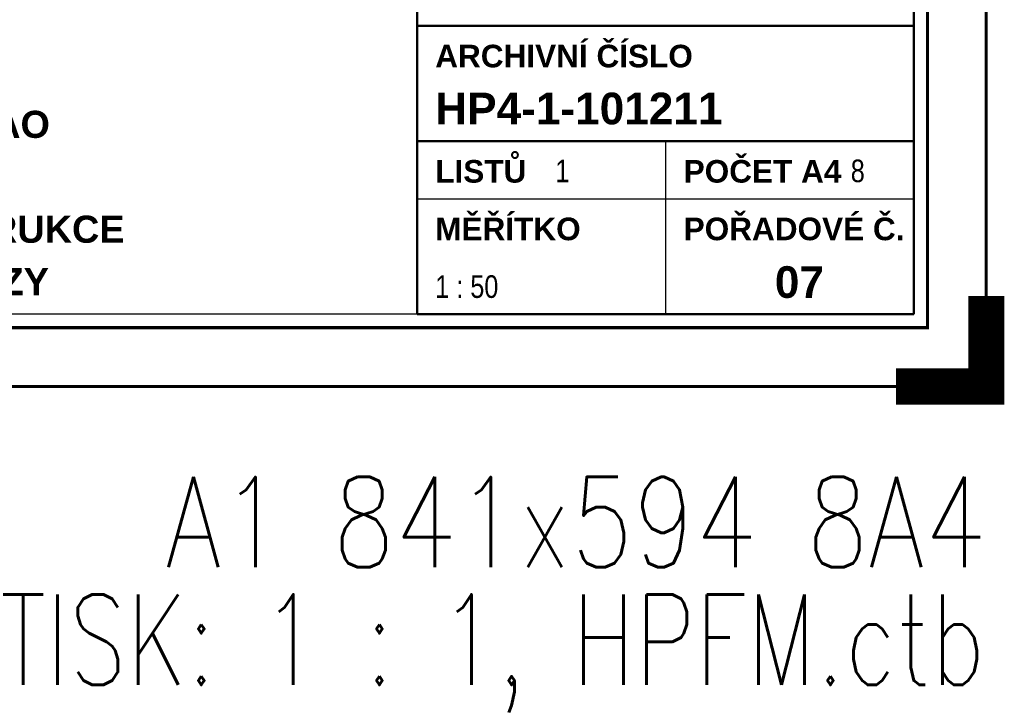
# Paper-space layout 'Layout1' of a CAD drawing. Extents: x -2 to 1033, y -36 to 596.
# Tile 31 of 181: x 734 to 843, y -36 to 41. Entities that reach past the tile are written whole.
import ezdxf
from ezdxf.enums import TextEntityAlignment as Align

# ---------------------------------------------------------------- set-up
doc = ezdxf.new("R2010")
doc.units = 0
doc.layers.get('DEFPOINTS').update_dxf_attribs({"color": 132, "linetype": 'CONTINUOUS'})
doc.layers.add('RAMECEK_HP', color=251, linetype='CONTINUOUS')
doc.layers.add('RAZITKO_HP', color=222, linetype='CONTINUOUS')
doc.styles.add('RAZITKO_HP_ARIAL_B', font='arialbd.ttf')
doc.styles.add('RAZITKO_HP_ARIAL_N', font='arial.ttf', dxfattribs={"width": 0.8})
doc.styles.add('ROMANS', font='romans.shx', dxfattribs={"width": 0.8})

# ---------------------------------------------------------------- blocks, each defined once
blk = doc.blocks.new('*U6')
at = {"layer": 'DEFPOINTS'}
blk.add_lwpolyline([(841, 0), (631, 0), (631, 297), (841, 297)], close=True, dxfattribs=at)
at = {"layer": 'RAMECEK_HP', "lineweight": 35, "const_width": 0.35}
for points in [[(0, 594), (0, 0), (841, 0), (841, 594)], [(6.5, 587.5), (6.5, 6.5), (834.5, 6.5), (834.5, 587.5)]]:
    blk.add_lwpolyline(points, close=True, dxfattribs=at)
at = {"layer": 'RAMECEK_HP', "lineweight": 40, "const_width": 4}
blk.add_lwpolyline([(841, 10), (841, 0), (831, 0)], dxfattribs=at)
at = {"layer": 'DEFPOINTS', "style": 'ROMANS', "width": 0.8}
blk.add_text('A1 841x594 8A4', height=10, dxfattribs=at).set_placement((841, -20), align=Align.RIGHT)
blk.add_attdef('TISK', text='', height=10, dxfattribs=at).set_placement((841, -33), align=Align.RIGHT)
blk = doc.blocks.new('A$C1486bec4')
at = {"layer": 'RAZITKO_HP', "lineweight": 50}
for p, q in [((-63, 84.5), (-63, 8)), ((-8, 84.5), (-8, 8)), ((-63, 39.88), (-8, 39.88)), ((-63, 27.12), (-8, 27.12)), ((-8, 8), (-63, 8))]:
    blk.add_line(p, q, dxfattribs=at)
at = {"layer": 'RAZITKO_HP', "lineweight": 25}
for p, q in [((-35.5, 27.12), (-35.5, 8)), ((-63, 20.75), (-8, 20.75)), ((-63, 8), (-180, 8))]:
    blk.add_line(p, q, dxfattribs=at)
at = {"layer": 'RAZITKO_HP', "lineweight": 35, "style": 'RAZITKO_HP_ARIAL_B'}
for s, p in [('ARCHIVNÍ ČÍSLO', (-61, 35.3)), ('LISTŮ', (-61, 22.55)), ('POČET A4', (-33.5, 22.55)), ('MĚŘÍTKO', (-61, 16.18)), ('POŘADOVÉ Č.', (-33.5, 16.18))]:
    blk.add_text(s, height=2.5, dxfattribs=at).set_placement(p)
at = {"layer": 'RAZITKO_HP', "style": 'RAZITKO_HP_ARIAL_B'}
for s, p in [('HP4-1-101211', (-61, 29)), ('07', (-23.4, 9.8))]:
    blk.add_text(s, height=3.5, dxfattribs=at).set_placement(p)
for s, p in [('SO 02 HALA TAO', (-121, 29)), ('OCELOVÉ KONSTRUKCE', (-121, 17.4)), ('V1 PŘÍČNÉ ŘEZY', (-121, 11.6))]:
    blk.add_text(s, height=3, dxfattribs=at).set_placement(p, align=Align.MIDDLE_CENTER)
at = {"layer": 'RAZITKO_HP', "style": 'RAZITKO_HP_ARIAL_N', "width": 0.8}
for s, p in [('1', (-47.7, 22.6)), ('8', (-15, 22.6)), ('1 : 50', (-61, 9.8))]:
    blk.add_text(s, height=2.5, dxfattribs=at).set_placement(p)

psp = doc.layouts.get("Layout1")

# ---------------------------------------------------------------- block references
at = {"layer": 'RAMECEK_HP'}
psp.add_blockref('*U6', (0, 0), dxfattribs=at).add_auto_attribs({'TISK': 'TISK: 1 : 1, HPFM.ctb'})
at = {"layer": 'RAZITKO_HP'}
psp.add_blockref('A$C1486bec4', (841, 0), dxfattribs=at)

doc.saveas('drawing.dxf')
